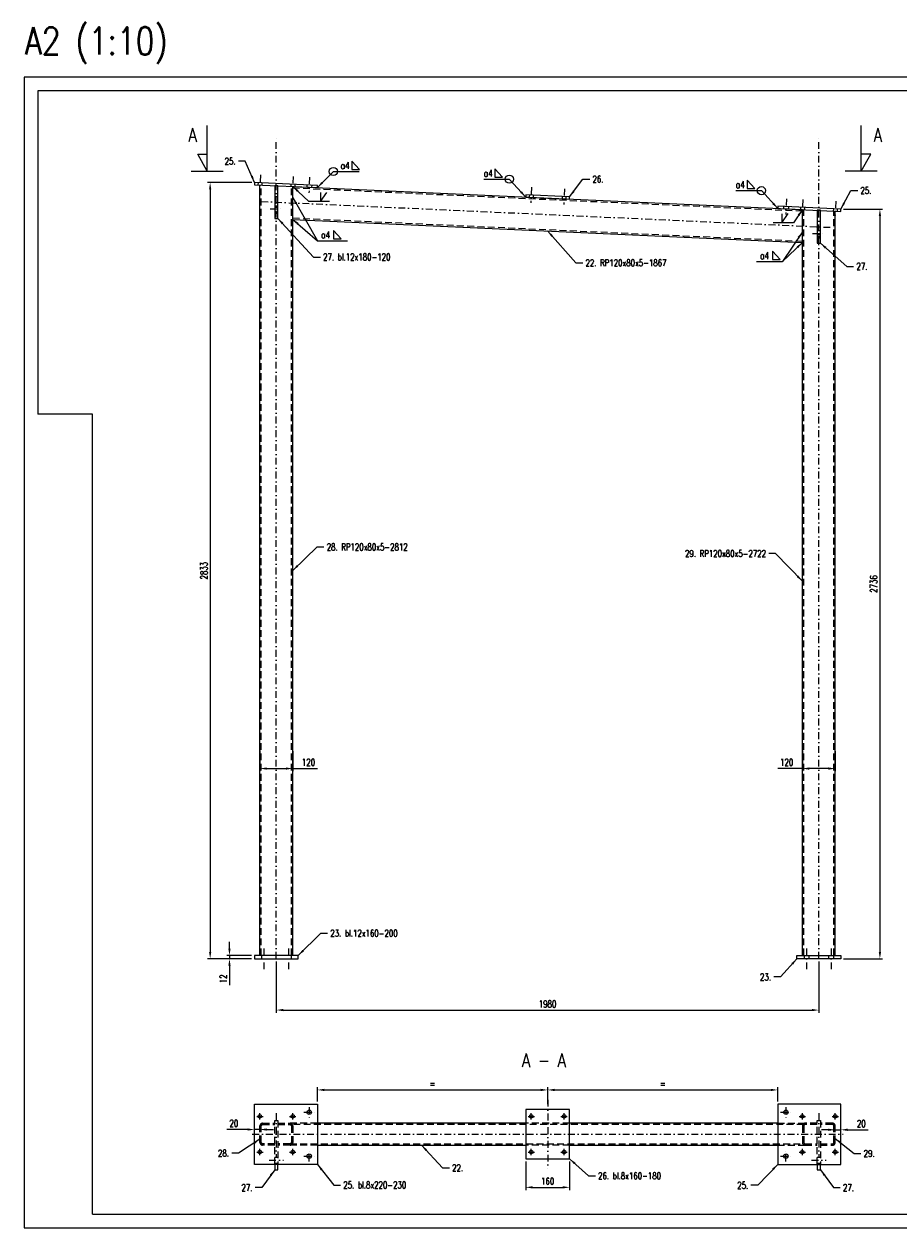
# Model space of a CAD drawing. Header units: centimetres. Extents: x 686402 to 1830517, y -1283654 to -666360.
# Tile 9 of 35: x 1757667 to 1760860, y -1062418 to -1058024. Entities that reach past the tile are written whole.
import ezdxf

# ---------------------------------------------------------------- set-up
doc = ezdxf.new("R2010")
doc.units = ezdxf.units.CM
doc.header["$LTSCALE"] = 50
doc.header["$MEASUREMENT"] = 0
doc.linetypes.add('DASHDOT', pattern=[1, 0.5, -0.25, 0, -0.25])
doc.linetypes.add('DASHED', pattern=[0.75, 0.5, -0.25])
for name, color, linetype in [('0-Ramki', 2, 'Continuous'), ('k_stal_niewid', 4, 'DASHED'), ('k_stal_osie', 1, 'DASHDOT'), ('k_stal_otwory', 1, 'DASHDOT'), ('k_stal_widok', 7, 'Continuous'), ('k_stal_wymiary', 3, 'Continuous')]:
    doc.layers.add(name, color=color, linetype=linetype)
doc.styles.add('MSE-200', font='romans.shx', dxfattribs={"width": 0.8, "height": 40})
doc.styles.add('TXT3', font='romans.shx', dxfattribs={"width": 0.75})
doc.dimstyles.new('Skala_1_10', dxfattribs={"dimscale": 10, "dimtxt": 2.5, "dimasz": 2.5, "dimexe": 1, "dimexo": 1, "dimgap": 1, "dimtad": 1, "dimdec": 0, "dimzin": 0, "dimdsep": 46, "dimtxsty": 'TXT3', "dimcen": 2.5, "dimadec": 0, "dimazin": 0, "dimtfac": 1, "dimtdec": 0, "dimtmove": 0, "dimatfit": 3, "dimfxl": 0, "dimtolj": 1, "dimtzin": 0, "dimarcsym": 0})

# ---------------------------------------------------------------- blocks, each defined once
blk = doc.blocks.new('*D1127')
at = {"layer": 'Defpoints', "color": 0}
for p in [(1758587.3, -1061435.8), (1760567.3, -1061435.8), (1760567.3, -1061623.1)]:
    blk.add_point(p, dxfattribs=at)
at = {"layer": 'k_stal_wymiary', "color": 0, "lineweight": -2}
for p, q in [((1758587.3, -1061445.8), (1758587.3, -1061633.1)), ((1760567.3, -1061445.8), (1760567.3, -1061633.1)), ((1758612.3, -1061623.1), (1760542.3, -1061623.1))]:
    blk.add_line(p, q, dxfattribs=at)
at = {"layer": 'k_stal_wymiary', "color": 0}
for points in [[(1758612.3, -1061618.9), (1758612.3, -1061627.2), (1758587.3, -1061623.1)], [(1760542.3, -1061618.9), (1760542.3, -1061627.2), (1760567.3, -1061623.1)]]:
    blk.add_solid(points, dxfattribs=at)
at = {"layer": 'k_stal_wymiary', "color": 0, "insert": (1759577.3, -1061600.6), "char_height": 25, "attachment_point": 5, "style": 'TXT3'}
blk.add_mtext('\\A1;1980', dxfattribs=at)
blk = doc.blocks.new('*D1128')
at = {"layer": 'Defpoints', "color": 0}
for p in [(1758507.8, -1058602.4), (1758345.8, -1061435.8), (1758507.3, -1061435.8)]:
    blk.add_point(p, dxfattribs=at)
at = {"layer": 'k_stal_wymiary', "color": 0, "lineweight": -2}
for p, q in [((1758497.8, -1058602.4), (1758335.8, -1058602.4)), ((1758345.8, -1058627.4), (1758345.8, -1061410.8)), ((1758497.3, -1061435.8), (1758335.8, -1061435.8))]:
    blk.add_line(p, q, dxfattribs=at)
at = {"layer": 'k_stal_wymiary', "color": 0}
for points in [[(1758341.7, -1058627.4), (1758350, -1058627.4), (1758345.8, -1058602.4)], [(1758341.7, -1061410.8), (1758350, -1061410.8), (1758345.8, -1061435.8)]]:
    blk.add_solid(points, dxfattribs=at)
at = {"layer": 'k_stal_wymiary', "color": 0, "insert": (1758323.3, -1060019.1), "char_height": 25, "attachment_point": 5, "rotation": 90, "style": 'TXT3'}
blk.add_mtext('\\A1;2833', dxfattribs=at)
blk = doc.blocks.new('*D1129')
at = {"layer": 'Defpoints', "color": 0}
for p in [(1758416.3, -1061423.8), (1758507.3, -1061423.8), (1758507.3, -1061435.8)]:
    blk.add_point(p, dxfattribs=at)
at = {"layer": 'k_stal_wymiary', "color": 0, "lineweight": -2}
for p, q in [((1758416.3, -1061398.8), (1758416.3, -1061373.8)), ((1758497.3, -1061423.8), (1758406.3, -1061423.8)), ((1758497.3, -1061435.8), (1758406.3, -1061435.8)), ((1758416.3, -1061423.8), (1758416.3, -1061435.8)), ((1758416.3, -1061460.8), (1758416.3, -1061532.5))]:
    blk.add_line(p, q, dxfattribs=at)
at = {"layer": 'k_stal_wymiary', "color": 0}
for points in [[(1758412.2, -1061398.8), (1758420.5, -1061398.8), (1758416.3, -1061423.8)], [(1758412.2, -1061460.8), (1758420.5, -1061460.8), (1758416.3, -1061435.8)]]:
    blk.add_solid(points, dxfattribs=at)
at = {"layer": 'k_stal_wymiary', "color": 0, "insert": (1758393.8, -1061509.1), "char_height": 25, "attachment_point": 5, "rotation": 90, "style": 'TXT3'}
blk.add_mtext('\\A1;12', dxfattribs=at)
blk = doc.blocks.new('*D1130')
at = {"layer": 'Defpoints', "color": 0}
for p in [(1760647.6, -1058699.7), (1760647.6, -1061435.8), (1760790.3, -1061435.8)]:
    blk.add_point(p, dxfattribs=at)
at = {"layer": 'k_stal_wymiary', "color": 0, "lineweight": -2}
for p, q in [((1760657.6, -1058699.7), (1760800.3, -1058699.7)), ((1760790.3, -1058724.7), (1760790.3, -1061410.8)), ((1760657.6, -1061435.8), (1760800.3, -1061435.8))]:
    blk.add_line(p, q, dxfattribs=at)
at = {"layer": 'k_stal_wymiary', "color": 0}
for points in [[(1760786.2, -1058724.7), (1760794.5, -1058724.7), (1760790.3, -1058699.7)], [(1760786.2, -1061410.8), (1760794.5, -1061410.8), (1760790.3, -1061435.8)]]:
    blk.add_solid(points, dxfattribs=at)
at = {"layer": 'k_stal_wymiary', "color": 0, "insert": (1760767.8, -1060067.7), "char_height": 25, "attachment_point": 5, "rotation": 90, "style": 'TXT3'}
blk.add_mtext('\\A1;2736', dxfattribs=at)
blk = doc.blocks.new('*D1131')
at = {"layer": 'Defpoints', "color": 0}
for p in [(1758507.3, -1062059.1), (1758507.3, -1062076.2), (1758527.3, -1062076.2)]:
    blk.add_point(p, dxfattribs=at)
at = {"layer": 'k_stal_wymiary', "color": 0, "lineweight": -2}
for p, q in [((1758507.3, -1062066.2), (1758507.3, -1062049.1)), ((1758527.3, -1062066.2), (1758527.3, -1062049.1)), ((1758482.3, -1062059.1), (1758407, -1062059.1)), ((1758527.3, -1062059.1), (1758507.3, -1062059.1)), ((1758552.3, -1062059.1), (1758577.3, -1062059.1))]:
    blk.add_line(p, q, dxfattribs=at)
at = {"layer": 'k_stal_wymiary', "color": 0}
for points in [[(1758482.3, -1062054.9), (1758482.3, -1062063.2), (1758507.3, -1062059.1)], [(1758552.3, -1062054.9), (1758552.3, -1062063.2), (1758527.3, -1062059.1)]]:
    blk.add_solid(points, dxfattribs=at)
at = {"layer": 'k_stal_wymiary', "color": 0, "insert": (1758432.2, -1062036.6), "char_height": 25, "attachment_point": 5, "style": 'TXT3'}
blk.add_mtext('\\A1;20', dxfattribs=at)
blk = doc.blocks.new('*D1132')
at = {"layer": 'Defpoints', "color": 0}
for p in [(1759577.7, -1061914.6), (1758737.3, -1061966.2), (1759577.7, -1061976.2)]:
    blk.add_point(p, dxfattribs=at)
at = {"layer": 'k_stal_wymiary', "color": 0, "lineweight": -2}
for p, q in [((1758737.3, -1061956.2), (1758737.3, -1061904.6)), ((1758762.3, -1061914.6), (1759552.7, -1061914.6)), ((1759577.7, -1061966.2), (1759577.7, -1061904.6))]:
    blk.add_line(p, q, dxfattribs=at)
at = {"layer": 'k_stal_wymiary', "color": 0}
for points in [[(1758762.3, -1061910.4), (1758762.3, -1061918.7), (1758737.3, -1061914.6)], [(1759552.7, -1061910.4), (1759552.7, -1061918.7), (1759577.7, -1061914.6)]]:
    blk.add_solid(points, dxfattribs=at)
at = {"layer": 'k_stal_wymiary', "color": 0, "insert": (1759157.5, -1061892.1), "char_height": 25, "attachment_point": 5, "style": 'TXT3'}
blk.add_mtext('\\A1;=', dxfattribs=at)
blk = doc.blocks.new('*D1133')
at = {"layer": 'Defpoints', "color": 0}
for p in [(1760417.3, -1061914.6), (1759577.7, -1061976.2), (1760417.3, -1061966.2)]:
    blk.add_point(p, dxfattribs=at)
at = {"layer": 'k_stal_wymiary', "color": 0, "lineweight": -2}
for p, q in [((1759577.7, -1061966.2), (1759577.7, -1061904.6)), ((1759602.7, -1061914.6), (1760392.3, -1061914.6)), ((1760417.3, -1061956.2), (1760417.3, -1061904.6))]:
    blk.add_line(p, q, dxfattribs=at)
at = {"layer": 'k_stal_wymiary', "color": 0}
for points in [[(1759602.7, -1061910.4), (1759602.7, -1061918.7), (1759577.7, -1061914.6)], [(1760392.3, -1061910.4), (1760392.3, -1061918.7), (1760417.3, -1061914.6)]]:
    blk.add_solid(points, dxfattribs=at)
at = {"layer": 'k_stal_wymiary', "color": 0, "insert": (1759997.5, -1061892.1), "char_height": 25, "attachment_point": 5, "style": 'TXT3'}
blk.add_mtext('\\A1;=', dxfattribs=at)
blk = doc.blocks.new('*D1134')
at = {"layer": 'Defpoints', "color": 0}
for p in [(1760627.3, -1062076.2), (1760647.3, -1062060.1), (1760647.3, -1062076.2)]:
    blk.add_point(p, dxfattribs=at)
at = {"layer": 'k_stal_wymiary', "color": 0, "lineweight": -2}
for p, q in [((1760627.3, -1062066.2), (1760627.3, -1062050.1)), ((1760647.3, -1062066.2), (1760647.3, -1062050.1)), ((1760602.3, -1062060.1), (1760577.3, -1062060.1)), ((1760627.3, -1062060.1), (1760647.3, -1062060.1)), ((1760672.3, -1062060.1), (1760747.7, -1062060.1))]:
    blk.add_line(p, q, dxfattribs=at)
at = {"layer": 'k_stal_wymiary', "color": 0}
for points in [[(1760602.3, -1062055.9), (1760602.3, -1062064.2), (1760627.3, -1062060.1)], [(1760672.3, -1062055.9), (1760672.3, -1062064.2), (1760647.3, -1062060.1)]]:
    blk.add_solid(points, dxfattribs=at)
at = {"layer": 'k_stal_wymiary', "color": 0, "insert": (1760722.5, -1062037.6), "char_height": 25, "attachment_point": 5, "style": 'TXT3'}
blk.add_mtext('\\A1;20', dxfattribs=at)
blk = doc.blocks.new('*D1135')
at = {"layer": 'Defpoints', "color": 0}
for p in [(1759497.7, -1062166.2), (1759657.7, -1062166.2), (1759657.7, -1062270.1)]:
    blk.add_point(p, dxfattribs=at)
at = {"layer": 'k_stal_wymiary', "color": 0, "lineweight": -2}
for p, q in [((1759497.7, -1062176.2), (1759497.7, -1062280.1)), ((1759657.7, -1062176.2), (1759657.7, -1062280.1)), ((1759522.7, -1062270.1), (1759632.7, -1062270.1))]:
    blk.add_line(p, q, dxfattribs=at)
at = {"layer": 'k_stal_wymiary', "color": 0}
for points in [[(1759522.7, -1062265.9), (1759522.7, -1062274.2), (1759497.7, -1062270.1)], [(1759632.7, -1062265.9), (1759632.7, -1062274.2), (1759657.7, -1062270.1)]]:
    blk.add_solid(points, dxfattribs=at)
at = {"layer": 'k_stal_wymiary', "color": 0, "insert": (1759577.7, -1062247.6), "char_height": 25, "attachment_point": 5, "style": 'TXT3'}
blk.add_mtext('\\A1;160', dxfattribs=at)
blk = doc.blocks.new('*D1138')
at = {"layer": 'Defpoints', "color": 0}
for p in [(1758527.3, -1060665.5), (1758647.3, -1060668.2), (1758647.3, -1060741.6)]:
    blk.add_point(p, dxfattribs=at)
at = {"layer": 'k_stal_wymiary', "color": 0, "lineweight": -2}
for p, q in [((1758527.3, -1060675.5), (1758527.3, -1060751.6)), ((1758647.3, -1060678.2), (1758647.3, -1060751.6)), ((1758552.3, -1060741.6), (1758622.3, -1060741.6)), ((1758647.3, -1060741.6), (1758737, -1060741.6))]:
    blk.add_line(p, q, dxfattribs=at)
at = {"layer": 'k_stal_wymiary', "color": 0}
for points in [[(1758552.3, -1060737.4), (1758552.3, -1060745.7), (1758527.3, -1060741.6)], [(1758622.3, -1060737.4), (1758622.3, -1060745.7), (1758647.3, -1060741.6)]]:
    blk.add_solid(points, dxfattribs=at)
at = {"layer": 'k_stal_wymiary', "color": 0, "insert": (1758704.7, -1060719.1), "char_height": 25, "attachment_point": 5, "style": 'TXT3'}
blk.add_mtext('\\A1;120', dxfattribs=at)
blk = doc.blocks.new('*D1139')
at = {"layer": 'Defpoints', "color": 0}
for p in [(1760507.3, -1060665.5), (1760627.3, -1060668.2), (1760627.3, -1060741.6)]:
    blk.add_point(p, dxfattribs=at)
at = {"layer": 'k_stal_wymiary', "color": 0, "lineweight": -2}
for p, q in [((1760507.3, -1060675.5), (1760507.3, -1060751.6)), ((1760627.3, -1060678.2), (1760627.3, -1060751.6)), ((1760507.3, -1060741.6), (1760417.7, -1060741.6)), ((1760602.3, -1060741.6), (1760532.3, -1060741.6))]:
    blk.add_line(p, q, dxfattribs=at)
at = {"layer": 'k_stal_wymiary', "color": 0}
for points in [[(1760532.3, -1060737.4), (1760532.3, -1060745.7), (1760507.3, -1060741.6)], [(1760602.3, -1060737.4), (1760602.3, -1060745.7), (1760627.3, -1060741.6)]]:
    blk.add_solid(points, dxfattribs=at)
at = {"layer": 'k_stal_wymiary', "color": 0, "insert": (1760450, -1060719.1), "char_height": 25, "attachment_point": 5, "style": 'TXT3'}
blk.add_mtext('\\A1;120', dxfattribs=at)

msp = doc.modelspace()

# ---------------------------------------------------------------- linework, layer by layer
at = {"layer": '0-Ramki', "color": 1}
for p, q in [((1757716.6, -1058268.2), (1757716.6, -1059448.2)), ((1757916.6, -1059448.2), (1757716.6, -1059448.2)), ((1757916.6, -1062368.2), (1757916.6, -1059448.2)), ((1757916.6, -1062368.2), (1762336.2, -1062368.2))]:
    msp.add_line(p, q, dxfattribs=at)
msp.add_lwpolyline([(1763556.6, -1058268.2), (1757716.6, -1058268.2)], dxfattribs=at)
at = {"layer": 'k_stal_niewid'}
for p, q in [((1758520.8, -1058603), (1758520.4, -1058611)), ((1758532.3, -1061423.8), (1758532.3, -1058611.5)), ((1758534.8, -1058603.6), (1758534.4, -1058611.6)), ((1758640.6, -1058608.4), (1758640.3, -1058616.4)), ((1758642.3, -1061423.8), (1758642.3, -1058616.5)), ((1758647.3, -1058621.8), (1760507.3, -1058706.3)), ((1758654.6, -1058609.1), (1758654.3, -1058617.1)), ((1758698.6, -1058611.1), (1758698.2, -1058619.1)), ((1758716.6, -1058611.9), (1758716.2, -1058619.9)), ((1759510.8, -1058648), (1759510.4, -1058656)), ((1759524.8, -1058648.6), (1759524.4, -1058656.6)), ((1759630.6, -1058653.4), (1759630.3, -1058661.4)), ((1759644.6, -1058654.1), (1759644.3, -1058662.1)), ((1758581.3, -1058688), (1758593.3, -1058688)), ((1758581.3, -1058710), (1758593.3, -1058710)), ((1760438.8, -1058690.2), (1760438.5, -1058698.2)), ((1760456.8, -1058691), (1760456.5, -1058699)), ((1760500.8, -1058693), (1760500.4, -1058701)), ((1760512.3, -1061423.8), (1760512.3, -1058701.5)), ((1760514.8, -1058693.6), (1760514.4, -1058701.6)), ((1760620.6, -1058698.4), (1760620.3, -1058706.4)), ((1760622.3, -1061423.8), (1760622.3, -1058706.5)), ((1760634.6, -1058699.1), (1760634.3, -1058707.1)), ((1758647.3, -1058731.9), (1760507.3, -1058816.4)), ((1760561.3, -1058778), (1760573.3, -1058778)), ((1760561.3, -1058800), (1760573.3, -1058800)), ((1758533.3, -1061423.8), (1758533.3, -1061435.8)), ((1758641.3, -1061423.8), (1758641.3, -1061435.8)), ((1760513.3, -1061423.8), (1760513.3, -1061435.8)), ((1760531.3, -1061423.8), (1760531.3, -1061435.8)), ((1760603.3, -1061423.8), (1760603.3, -1061435.8)), ((1760621.3, -1061423.8), (1760621.3, -1061435.8)), ((1758737.3, -1062036.2), (1758637.3, -1062036.2)), ((1760512.3, -1062041.2), (1758637.3, -1062041.2)), ((1759657.7, -1062036.2), (1759497.7, -1062036.2)), ((1760417.3, -1062036.2), (1760517.3, -1062036.2)), ((1758637.3, -1062111.2), (1760510.7, -1062111.2)), ((1758737.3, -1062116.2), (1758637.3, -1062116.2)), ((1759657.7, -1062116.2), (1759497.7, -1062116.2)), ((1760417.3, -1062116.2), (1760517.3, -1062116.2)), ((1758581.3, -1062160.2), (1758593.3, -1062160.2)), ((1758581.3, -1062182.2), (1758593.3, -1062182.2)), ((1760561.3, -1062160.2), (1760573.3, -1062160.2)), ((1760561.3, -1062182.2), (1760573.3, -1062182.2))]:
    msp.add_line(p, q, dxfattribs=at)
for points in [[(1758581.3, -1062116.2), (1758537.3, -1062116.2, -0.414214), (1758527.3, -1062106.2), (1758527.3, -1062046.2, -0.414214), (1758537.3, -1062036.2), (1758581.3, -1062036.2)], [(1758581.3, -1062111.2), (1758537.3, -1062111.2, -0.414214), (1758532.3, -1062106.2), (1758532.3, -1062046.2, -0.414214), (1758537.3, -1062041.2), (1758581.3, -1062041.2)], [(1758593.3, -1062036.2), (1758637.3, -1062036.2, -0.414214), (1758647.3, -1062046.2), (1758647.3, -1062106.2, -0.414214), (1758637.3, -1062116.2), (1758593.3, -1062116.2)], [(1758593.3, -1062041.2), (1758637.3, -1062041.2, -0.414214), (1758642.3, -1062046.2), (1758642.3, -1062106.2, -0.414214), (1758637.3, -1062111.2), (1758593.3, -1062111.2)], [(1760561.3, -1062036.2), (1760517.3, -1062036.2, 0.414214), (1760507.3, -1062046.2), (1760507.3, -1062106.2, 0.414214), (1760517.3, -1062116.2), (1760561.3, -1062116.2)], [(1760561.3, -1062041.2), (1760517.3, -1062041.2, 0.414214), (1760512.3, -1062046.2), (1760512.3, -1062106.2, 0.414214), (1760517.3, -1062111.2), (1760561.3, -1062111.2)], [(1760573.3, -1062116.2), (1760617.3, -1062116.2, 0.414214), (1760627.3, -1062106.2), (1760627.3, -1062046.2, 0.414214), (1760617.3, -1062036.2), (1760573.3, -1062036.2)], [(1760573.3, -1062111.2), (1760617.3, -1062111.2, 0.414214), (1760622.3, -1062106.2), (1760622.3, -1062046.2, 0.414214), (1760617.3, -1062041.2), (1760573.3, -1062041.2)]]:
    msp.add_lwpolyline(points, format="xyb", dxfattribs=at)
for points in [[(1758581.3, -1062186.2), (1758581.3, -1062026.2), (1758593.3, -1062026.2), (1758593.3, -1062186.2)], [(1760561.3, -1062186.2), (1760561.3, -1062026.2), (1760573.3, -1062026.2), (1760573.3, -1062186.2)]]:
    msp.add_lwpolyline(points, dxfattribs=at)
at = {"layer": 'k_stal_osie'}
for p, q in [((1758587.3, -1061435.8), (1758587.3, -1058434.6)), ((1760567.3, -1061435.8), (1760567.3, -1058434.6)), ((1758532.3, -1058671.6), (1760622.3, -1058766.6)), ((1759577.7, -1061950.6), (1759577.7, -1062201.9)), ((1758587.3, -1061999.1), (1758587.3, -1062157.1)), ((1760567.3, -1061999.1), (1760567.3, -1062157.1)), ((1758499.2, -1062076.2), (1760656.2, -1062076.2))]:
    msp.add_line(p, q, dxfattribs=at)
at = {"layer": 'k_stal_otwory'}
for p, q in [((1758529.1, -1058574.6), (1758526.5, -1058632)), ((1758648.9, -1058580.1), (1758646.3, -1058637.4)), ((1758708.9, -1058582.8), (1758706.3, -1058640.1)), ((1759519.1, -1058619.6), (1759516.5, -1058677)), ((1759638.9, -1058625.1), (1759636.3, -1058682.4)), ((1760449.1, -1058661.9), (1760446.5, -1058719.2)), ((1760509.1, -1058664.6), (1760506.5, -1058722)), ((1758564.3, -1058699), (1758610.3, -1058699)), ((1760628.9, -1058670.1), (1760626.3, -1058727.4)), ((1760544.3, -1058789), (1760590.3, -1058789)), ((1758542.3, -1061398.8), (1758542.3, -1061475.7)), ((1758632.3, -1061398.8), (1758632.3, -1061475.7)), ((1760522.3, -1061398.8), (1760522.3, -1061475.7)), ((1760612.3, -1061398.8), (1760612.3, -1061475.7)), ((1758527.3, -1062022.8), (1758527.3, -1061999.7)), ((1758647.3, -1062022.8), (1758647.3, -1061999.7)), ((1758688.1, -1061996.2), (1758726.5, -1061996.2)), ((1758707.3, -1061977), (1758707.3, -1062015.4)), ((1759517.7, -1062022.8), (1759517.7, -1061999.7)), ((1759637.7, -1062022.8), (1759637.7, -1061999.7)), ((1760428.1, -1061996.2), (1760466.5, -1061996.2)), ((1760447.3, -1061977), (1760447.3, -1062015.4)), ((1760507.3, -1062022.8), (1760507.3, -1061999.7)), ((1760627.3, -1062022.8), (1760627.3, -1061999.7)), ((1758515.8, -1062011.2), (1758538.9, -1062011.2)), ((1758635.8, -1062011.2), (1758658.9, -1062011.2)), ((1759506.2, -1062011.2), (1759529.2, -1062011.2)), ((1759626.2, -1062011.2), (1759649.2, -1062011.2)), ((1760495.8, -1062011.2), (1760518.9, -1062011.2)), ((1760615.8, -1062011.2), (1760638.9, -1062011.2)), ((1758527.3, -1062152.8), (1758527.3, -1062129.7)), ((1758647.3, -1062152.8), (1758647.3, -1062129.7)), ((1758707.3, -1062175.4), (1758707.3, -1062137)), ((1759517.7, -1062152.8), (1759517.7, -1062129.7)), ((1759637.7, -1062152.8), (1759637.7, -1062129.7)), ((1760447.3, -1062175.4), (1760447.3, -1062137)), ((1760507.3, -1062152.8), (1760507.3, -1062129.7)), ((1760627.3, -1062152.8), (1760627.3, -1062129.7)), ((1758515.8, -1062141.2), (1758538.9, -1062141.2)), ((1758560.8, -1062171.2), (1758613.8, -1062171.2)), ((1758635.8, -1062141.2), (1758658.9, -1062141.2)), ((1758688.1, -1062156.2), (1758726.5, -1062156.2)), ((1759506.2, -1062141.2), (1759529.2, -1062141.2)), ((1759626.2, -1062141.2), (1759649.2, -1062141.2)), ((1760428.1, -1062156.2), (1760466.5, -1062156.2)), ((1760495.8, -1062141.2), (1760518.9, -1062141.2)), ((1760540.8, -1062171.2), (1760593.8, -1062171.2)), ((1760615.8, -1062141.2), (1760638.9, -1062141.2))]:
    msp.add_line(p, q, dxfattribs=at)
at = {"layer": 'k_stal_widok'}
for p, q in [((1758527.3, -1061423.8), (1758527.3, -1058611.3)), ((1758647.3, -1061423.8), (1758647.3, -1058616.7)), ((1758647.3, -1058616.7), (1760507.3, -1058701.3)), ((1758581.3, -1058654), (1758593.3, -1058654)), ((1760507.3, -1061423.8), (1760507.3, -1058701.3)), ((1760627.3, -1061423.8), (1760627.3, -1058706.7)), ((1758581.3, -1058714), (1758593.3, -1058714)), ((1758647.3, -1058736.9), (1760507.3, -1058821.4)), ((1760561.3, -1058744), (1760573.3, -1058744)), ((1760561.3, -1058804), (1760573.3, -1058804)), ((1759497.7, -1062036.2), (1758737.3, -1062036.2)), ((1760417.3, -1062036.2), (1759657.7, -1062036.2)), ((1758737.3, -1062116.2), (1759497.7, -1062116.2)), ((1759658.3, -1062116.2), (1760417.3, -1062116.2)), ((1758581.3, -1062186.2), (1758581.3, -1062206.2)), ((1758581.3, -1062206.2), (1758593.3, -1062206.2)), ((1758593.3, -1062206.2), (1758593.3, -1062186.2)), ((1760561.3, -1062186.2), (1760561.3, -1062206.2)), ((1760561.3, -1062206.2), (1760573.3, -1062206.2)), ((1760573.3, -1062206.2), (1760573.3, -1062186.2))]:
    msp.add_line(p, q, dxfattribs=at)
for points in [[(1757666.6, -1062418.2), (1763606.6, -1062418.2), (1763606.6, -1058218.2), (1757666.6, -1058218.2)], [(1758507.4, -1058610.4), (1758737.2, -1058620.8), (1758737.5, -1058612.8), (1758507.8, -1058602.4)], [(1758581.3, -1058734), (1758593.3, -1058734), (1758593.3, -1058614), (1758581.3, -1058614)], [(1759497.4, -1058655.4), (1759657.3, -1058662.7), (1759657.6, -1058654.7), (1759497.8, -1058647.4)], [(1760417.5, -1058697.2), (1760647.3, -1058707.7), (1760647.6, -1058699.7), (1760417.9, -1058689.2)], [(1760561.3, -1058824), (1760573.3, -1058824), (1760573.3, -1058704), (1760561.3, -1058704)], [(1758507.3, -1061435.8), (1758667.3, -1061435.8), (1758667.3, -1061423.8), (1758507.3, -1061423.8)], [(1760647.3, -1061435.8), (1760487.3, -1061435.8), (1760487.3, -1061423.8), (1760647.3, -1061423.8)], [(1758737.3, -1061966.2), (1758737.3, -1062186.2), (1758507.3, -1062186.2), (1758507.3, -1061966.2)], [(1759497.7, -1062166.2), (1759657.7, -1062166.2), (1759657.7, -1061986.2), (1759497.7, -1061986.2)], [(1760417.3, -1061966.2), (1760417.3, -1062186.2), (1760647.3, -1062186.2), (1760647.3, -1061966.2)]]:
    msp.add_lwpolyline(points, close=True, dxfattribs=at)
for centre, radius in [((1758527.3, -1062011.2), 6.5), ((1758647.3, -1062011.2), 6.5), ((1758707.3, -1061996.2), 8), ((1759517.7, -1062011.2), 6.5), ((1759637.7, -1062011.2), 6.5), ((1760447.3, -1061996.2), 8), ((1760507.3, -1062011.2), 6.5), ((1760627.3, -1062011.2), 6.5), ((1758527.3, -1062141.2), 6.5), ((1758647.3, -1062141.2), 6.5), ((1759517.7, -1062141.2), 6.5), ((1759637.7, -1062141.2), 6.5), ((1760507.3, -1062141.2), 6.5), ((1760627.3, -1062141.2), 6.5), ((1758707.3, -1062156.2), 8), ((1760447.3, -1062156.2), 8)]:
    msp.add_circle(centre, radius, dxfattribs=at)
at = {"layer": 'k_stal_wymiary'}
for p, q in [((1758335.2, -1058560.6), (1758335.2, -1058394.1)), ((1760722.3, -1058560.6), (1760722.3, -1058394.1)), ((1758335.2, -1058560.6), (1758300.9, -1058498.7)), ((1758300.9, -1058498.7), (1758335.2, -1058498.7)), ((1758862.8, -1058524.6), (1758862.8, -1058554.6)), ((1758862.8, -1058524.6), (1758890.8, -1058554.6)), ((1760722.3, -1058560.6), (1760756.7, -1058498.7)), ((1760756.7, -1058498.7), (1760722.3, -1058498.7)), ((1760722.3, -1058560.6), (1760756.7, -1058498.7)), ((1760756.7, -1058498.7), (1760722.3, -1058498.7)), ((1758276.8, -1058560.6), (1758393.7, -1058560.6)), ((1758795.7, -1058562.1), (1758889.2, -1058562.1)), ((1758862.8, -1058554.6), (1758862.8, -1058554.6)), ((1758862.8, -1058554.6), (1758890.8, -1058554.6)), ((1759385.3, -1058552.6), (1759385.3, -1058582.6)), ((1759385.3, -1058552.6), (1759413.3, -1058582.6)), ((1760780.8, -1058560.6), (1760663.9, -1058560.6)), ((1760780.8, -1058560.6), (1760663.9, -1058560.6)), ((1759344.2, -1058590.1), (1759437.7, -1058590.1)), ((1759385.3, -1058582.6), (1759385.3, -1058582.6)), ((1759385.3, -1058582.6), (1759413.3, -1058582.6)), ((1760305.4, -1058594.4), (1760305.4, -1058624.4)), ((1760305.4, -1058594.4), (1760333.4, -1058624.4)), ((1758748.7, -1058672.3), (1758771.7, -1058638.6)), ((1758748.7, -1058639.1), (1758748.7, -1058672.3)), ((1760264.3, -1058631.9), (1760357.8, -1058631.9)), ((1760305.4, -1058624.4), (1760305.4, -1058624.4)), ((1760305.4, -1058624.4), (1760333.4, -1058624.4)), ((1758780.8, -1058672.3), (1758706.4, -1058672.3)), ((1760475.3, -1058749.8), (1760400.9, -1058749.8)), ((1760432.2, -1058749.8), (1760455.2, -1058716.1)), ((1760432.2, -1058716.6), (1760432.2, -1058749.8)), ((1758795.7, -1058777.5), (1758795.7, -1058807.5)), ((1758795.7, -1058777.5), (1758823.7, -1058807.5)), ((1758738.1, -1058815.1), (1758846.6, -1058815.1)), ((1758795.7, -1058807.5), (1758795.7, -1058807.5)), ((1758795.7, -1058807.5), (1758823.7, -1058807.5)), ((1760398, -1058853.5), (1760398, -1058883.5)), ((1760398, -1058853.5), (1760426, -1058883.5)), ((1760398, -1058883.5), (1760398, -1058883.5)), ((1760398, -1058883.5), (1760426, -1058883.5)), ((1760340.3, -1058891.1), (1760434.8, -1058891.1))]:
    msp.add_line(p, q, dxfattribs=at)
for centre in [(1758795.7, -1058562.1), (1759437.7, -1058590.1), (1760357.8, -1058631.9)]:
    msp.add_circle(centre, 15, dxfattribs=at)

# ---------------------------------------------------------------- texts
at = {"layer": 'k_stal_widok', "style": 'MSE-200', "width": 0.8}
msp.add_text('A2 (1:10)', height=100, dxfattribs=at).set_placement((1757669.3, -1058135.8))
at = {"layer": 'k_stal_wymiary', "style": 'MSE-200', "width": 0.8}
for s, height, p in [('A', 50, (1758266.5, -1058454.1)), ('A', 50, (1760767.2, -1058454.1)), ('a4', 25, (1758821.5, -1058553.1)), ('a4', 25, (1759344, -1058581.1)), ('a4', 25, (1760264, -1058622.9)), ('a4', 25, (1758750.4, -1058806.1)), ('a4', 25, (1760352.6, -1058882.1)), ('A - A', 50, (1759483.4, -1061831.5))]:
    msp.add_text(s, height=height, dxfattribs=at).set_placement(p)
at = {"layer": 'k_stal_wymiary', "char_height": 25, "style": 'TXT3'}
for s, insert, width, attachment_point in [('\\A1;25.', (1758438.8, -1058537.1), 101, 9), ('\\A1;26.', (1759741.3, -1058577.6), 101, 1), ('\\A1;25.', (1760719.3, -1058619.1), 101, 1), ('\\A1;27. bl.12x180-120', (1758758, -1058862), 262.5, 1), ('\\A1;22. RP120x80x5-1867', (1759715.8, -1058883.1), 342, 1), ('\\A1;27.', (1760704.5, -1058896), 101, 1), ('\\A1;28. RP120x80x5-2812', (1758771.2, -1059920.2), 322, 1), ('\\A1;29. RP120x80x5-2722', (1760374.7, -1059969.2), 338.5, 9), ('\\A1;23. bl.12x160-200', (1758784.3, -1061330.1), 283.5, 1), ('\\A1;23.', (1760392.8, -1061514.6), 101, 9), ('\\A1;28.', (1758414.5, -1062158), 24, 9), ('\\A1;29.', (1760731, -1062134), 24, 1), ('\\A1;22.', (1759228.8, -1062186.6), 101, 1), ('\\A1;26. bl.8x160-180', (1759761.8, -1062215.6), 252, 1), ('\\A1;27.', (1758500, -1062258.5), 101, 3), ('\\A1;25. bl.8x220-230', (1758831.8, -1062249.1), 262, 1), ('\\A1;25.', (1760309.8, -1062275.1), 101, 9), ('\\A1;27.', (1760655.4, -1062258.5), 101, 1)]:
    msp.add_mtext(s, dxfattribs=dict(at, insert=insert, width=width, attachment_point=attachment_point))

# ---------------------------------------------------------------- dimensions: what is measured, and where the dimension line sits
at = {"layer": 'k_stal_wymiary'}
for base, p1, p2, picture, middle in [((1758345.8, -1061435.8), (1758507.8, -1058602.4), (1758507.3, -1061435.8), '*D1128', (1758323.3, -1060019.1)), ((1760790.3, -1061435.8), (1760647.6, -1058699.7), (1760647.6, -1061435.8), '*D1130', (1760767.8, -1060067.7))]:
    dim = msp.add_linear_dim(base=base, p1=p1, p2=p2, angle=90, dimstyle='Skala_1_10', dxfattribs=at)
    dim.commit()
    dim.dimension.update_dxf_attribs({"geometry": picture, "text_midpoint": middle})
for base, p1, p2, picture, middle in [((1758647.3, -1060741.6), (1758527.3, -1060665.5), (1758647.3, -1060668.2), '*D1138', (1758704.7, -1060741.6)), ((1760627.3, -1060741.6), (1760507.3, -1060665.5), (1760627.3, -1060668.2), '*D1139', (1760450, -1060741.6))]:
    dim = msp.add_linear_dim(base=base, p1=p1, p2=p2, dimstyle='Skala_1_10', dxfattribs=at)
    dim.commit()
    dim.dimension.update_dxf_attribs({"geometry": picture, "text_midpoint": middle, "dimtype": 160})
dim = msp.add_linear_dim(base=(1758416.3, -1061423.8), p1=(1758507.3, -1061435.8), p2=(1758507.3, -1061423.8), angle=90, dimstyle='Skala_1_10', dxfattribs=at)
dim.commit()
dim.dimension.update_dxf_attribs({"geometry": '*D1129', "text_midpoint": (1758416.3, -1061509.1), "dimtype": 160})
for base, p1, p2, picture, middle in [((1760567.3, -1061623.1), (1758587.3, -1061435.8), (1760567.3, -1061435.8), '*D1127', (1759577.3, -1061600.6)), ((1758507.3, -1062059.1), (1758527.3, -1062076.2), (1758507.3, -1062076.2), '*D1131', (1758432.2, -1062036.6)), ((1760647.3, -1062060.1), (1760627.3, -1062076.2), (1760647.3, -1062076.2), '*D1134', (1760722.5, -1062037.6)), ((1759657.7, -1062270.1), (1759497.7, -1062166.2), (1759657.7, -1062166.2), '*D1135', (1759577.7, -1062247.6))]:
    dim = msp.add_linear_dim(base=base, p1=p1, p2=p2, dimstyle='Skala_1_10', dxfattribs=at)
    dim.commit()
    dim.dimension.update_dxf_attribs({"geometry": picture, "text_midpoint": middle})
for base, p1, p2, picture, middle in [((1759577.7, -1061914.6), (1758737.3, -1061966.2), (1759577.7, -1061976.2), '*D1132', (1759157.5, -1061892.1)), ((1760417.3, -1061914.6), (1759577.7, -1061976.2), (1760417.3, -1061966.2), '*D1133', (1759997.5, -1061892.1))]:
    dim = msp.add_linear_dim(base=base, p1=p1, p2=p2, text='=', dimstyle='Skala_1_10', dxfattribs=at)
    dim.commit()
    dim.dimension.update_dxf_attribs({"geometry": picture, "text_midpoint": middle})

# ---------------------------------------------------------------- leaders
at = {"layer": 'k_stal_wymiary', "annotation_type": 0, "has_hookline": 1}
for points, hookline_direction, text_width in [([(1758507.8, -1058602.4), (1758473.8, -1058524.6), (1758448.8, -1058524.6)], 1, 37.5), ([(1759657.6, -1058654.7), (1759706.3, -1058590.1), (1759731.3, -1058590.1)], 0, 37.5), ([(1760647.6, -1058699.7), (1760684.3, -1058631.6), (1760709.3, -1058631.6)], 0, 37.5), ([(1758593.3, -1058734), (1758723, -1058874.5), (1758748, -1058874.5)], 0, 259.8), ([(1759577.3, -1058779.1), (1759680.8, -1058895.6), (1759705.8, -1058895.6)], 0, 318.7), ([(1760573.3, -1058824), (1760669.5, -1058908.5), (1760694.5, -1058908.5)], 0, 37.5), ([(1758647.3, -1060018.5), (1758736.2, -1059932.7), (1758761.2, -1059932.7)], 0, 318.7), ([(1760507.3, -1060058), (1760409.7, -1059956.7), (1760384.7, -1059956.7)], 1, 322.3), ([(1758667.3, -1061423.8), (1758749.3, -1061342.6), (1758774.3, -1061342.6)], 0, 263.4), ([(1760487.3, -1061435.8), (1760427.8, -1061502.1), (1760402.8, -1061502.1)], 1, 37.5), ([(1758527.3, -1062094.5), (1758449.5, -1062145.5), (1758424.5, -1062145.5)], 1, 37.5), ([(1760627.3, -1062091.5), (1760696, -1062146.5), (1760721, -1062146.5)], 0, 37.5), ([(1759117.5, -1062116.2), (1759193.8, -1062199.1), (1759218.8, -1062199.1)], 0, 37.5), ([(1759657.7, -1062166.2), (1759726.8, -1062228.1), (1759751.8, -1062228.1)], 0, 245.5), ([(1758581.3, -1062206.2), (1758535, -1062271), (1758510, -1062271)], 1, 37.5), ([(1758737.3, -1062186.2), (1758796.8, -1062261.6), (1758821.8, -1062261.6)], 0, 252.7), ([(1760417.3, -1062186.2), (1760344.8, -1062262.6), (1760319.8, -1062262.6)], 1, 37.5), ([(1760574.1, -1062206.2), (1760620.4, -1062271), (1760645.4, -1062271)], 0, 37.5)]:
    msp.add_leader(points, dimstyle='Skala_1_10', override={"dimgap": 1, "dimtad": 0}, dxfattribs=dict(at, hookline_direction=hookline_direction, text_width=text_width))
at = {"layer": 'k_stal_wymiary'}
for points in [[(1758737.2, -1058620.8), (1758795.7, -1058562.1)], [(1758647.3, -1058616.7), (1758706.4, -1058672.3)], [(1759497.4, -1058655.4), (1759437.7, -1058590.1)], [(1758647.3, -1058657.1), (1758738.1, -1058815.1)], [(1760417.5, -1058697.2), (1760357.8, -1058631.9)], [(1760507.3, -1058701.3), (1760475.3, -1058749.8)], [(1758647.3, -1058736.9), (1758738.1, -1058815.1)], [(1760507.3, -1058782.6), (1760434.8, -1058891.1)], [(1760507.3, -1058821.4), (1760434.8, -1058891.1)]]:
    msp.add_leader(points, dimstyle='Skala_1_10', override={"dimgap": 1, "dimtad": 0}, dxfattribs=at)

doc.saveas('drawing.dxf')
